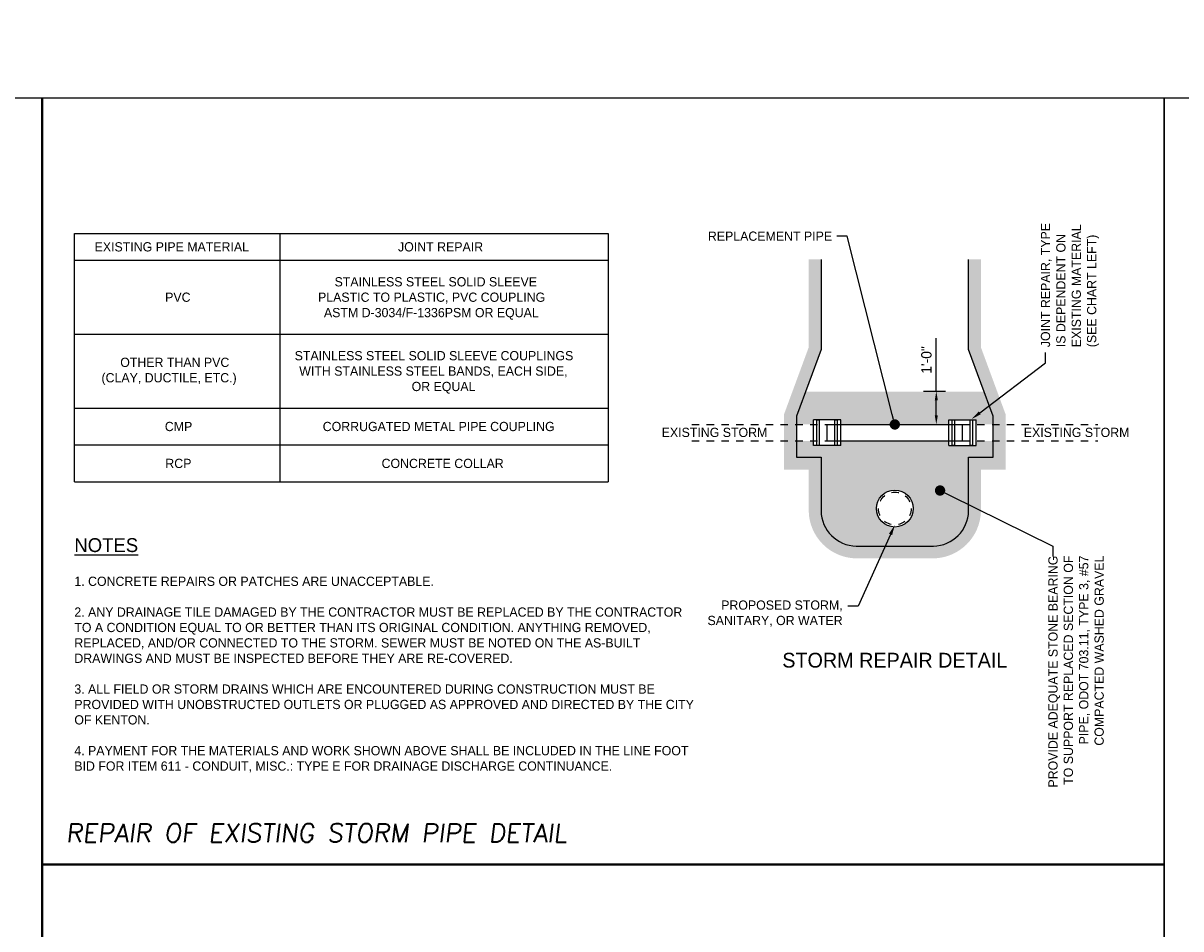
# Model space of a CAD drawing. Header units: feet. Extents: x 6 to 310, y -41 to 128.
# Tile 8 of 48: x 173 to 189, y 13 to 25. Entities that reach past the tile are written whole.
import ezdxf
from ezdxf import colors
from ezdxf.entities.mleader import LeaderData, LeaderLine
from ezdxf.enums import TextEntityAlignment as Align
from ezdxf.math import Vec2, Vec3

# ---------------------------------------------------------------- set-up
doc = ezdxf.new("R2010")
doc.units = ezdxf.units.FT
doc.header["$MEASUREMENT"] = 0
doc.linetypes.add('F', pattern=[0.15000000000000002, 0.1, -0.05])
doc.layers.add('COLUMNS', color=6, linetype='Continuous', plot=False)
for name, color, linetype in [('D-HATCH-PATT', 247, 'Continuous'), ('D-TEXT', 9, 'Continuous'), ('D-TITLE_SUB', 6, 'Continuous'), ('DETAIL', 1, 'Continuous'), ('SH_Border', 7, 'Continuous'), ('SHEET_TXT', 9, 'Continuous')]:
    doc.layers.add(name, color=color, linetype=linetype)
doc.styles.add('SLANTED', font='ROMANS.SHX', dxfattribs={"oblique": 7})
doc.styles.add('Slanted-Normal', font='font31.shx', dxfattribs={"height": 0.14})
doc.styles.get("Standard").update_dxf_attribs({"font": 'ARIAL_0.TTF'})
doc.dimstyles.new('COEC', dxfattribs={"dimscale": 13.9, "dimtxt": 0.18, "dimasz": 0.18, "dimexe": 0.18, "dimexo": 0.0625, "dimgap": 0.09, "dimtad": 1, "dimzin": 0, "dimdsep": 46, "dimtxsty": 'Standard', "dimcen": 0.09, "dimclrd": 256, "dimclre": 256, "dimclrt": 256, "dimaunit": 1, "dimadec": 4, "dimazin": 0, "dimtfac": 1, "dimtofl": 0, "dimtmove": 0, "dimatfit": 3, "dimfxl": 1, "dimtolj": 1, "dimtzin": 0, "dimlwd": -1, "dimlwe": -1, "dimarcsym": 0})

# ---------------------------------------------------------------- blocks, each defined once
blk = doc.blocks.new('*D29')
at = {"layer": 'D-TEXT', "transparency": 16777216}
for p, q in [((185.26209634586, 20.40683743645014), (185.26209634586, 21.1243929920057)), ((185.0887678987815, 20.40683743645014), (185.38809634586, 20.40683743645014)), ((185.26209634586, 20.08119349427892), (185.26209634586, 20.28083743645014))]:
    blk.add_line(p, q, dxfattribs=at)
for points in [[(185.24109634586, 20.28083743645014), (185.28309634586, 20.28083743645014), (185.26209634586, 20.40683743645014)], [(185.24109634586, 20.08119349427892), (185.28309634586, 20.08119349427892), (185.26209634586, 19.95519349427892)]]:
    blk.add_solid(points, dxfattribs=at)
at = {"layer": 'Defpoints', "color": 0, "transparency": 16777216}
for p in [(185.0450178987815, 20.40683743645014), (185.26209634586, 20.40683743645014), (184.8859917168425, 19.95519349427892)]:
    blk.add_point(p, dxfattribs=at)
at = {"layer": 'D-TEXT', "transparency": 16777216, "insert": (185.1290963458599, 20.82861521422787), "char_height": 0.14, "attachment_point": 5, "rotation": 90, "style": 'Slanted-Normal'}
blk.add_mtext('\\A1;1\'-0"', dxfattribs=at)
blk = doc.blocks.new('_Dot')
at = {"color": 0, "linetype": 'ByBlock', "lineweight": -2}
blk.add_line((-0.5, 0), (-1, 0), dxfattribs=at)
at = {"color": 0, "linetype": 'ByBlock', "const_width": 0.5}
blk.add_lwpolyline([(-0.25, 0, 1), (0.25, 0, 1)], format="xyb", close=True, dxfattribs=at)

msp = doc.modelspace()

# ---------------------------------------------------------------- hatches: boundary and pattern name
at = {"layer": 'D-HATCH-PATT'}
h = msp.add_hatch(dxfattribs=at)
h.set_pattern_fill('EARTH', color=256, scale=0.333, angle=45)
h.set_pattern_definition([(45, (188.1517529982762, 25.33935058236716), (0, 0.1177332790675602), [0.08325, -0.08325]), (45, (188.1296780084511, 25.36142557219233), (0, 0.1177332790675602), [0.08325, -0.08325]), (45, (188.1076030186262, 25.3835005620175), (0, 0.1177332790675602), [0.08325, -0.08325]), (135, (188.1076030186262, 25.39821722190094), (-0.1177332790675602, 0), [0.08324999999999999, -0.08324999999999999]), (135, (188.1296780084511, 25.42029221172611), (-0.1177332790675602, 0), [0.08324999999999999, -0.08324999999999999]), (135, (188.1517529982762, 25.44236720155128), (-0.1177332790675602, 0), [0.08324999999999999, -0.08324999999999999])])
edge = h.paths.add_edge_path()
edge.add_line((183.7016981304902, 22.18894882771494), (183.5351981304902, 22.18894882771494))
edge.add_line((183.5351981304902, 22.18894882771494), (183.5351981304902, 20.99945328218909))
edge.add_line((183.5351981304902, 20.99945328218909), (183.2021981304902, 20.09589824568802))
edge.add_line((183.2021981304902, 20.09589824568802), (183.2021981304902, 19.34469349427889))
edge.add_line((183.2021981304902, 19.34469349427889), (183.5351981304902, 19.3446934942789))
edge.add_line((183.5351981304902, 19.34469349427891), (183.5351981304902, 18.78558240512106))
edge.add_arc((184.1895425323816, 18.79706823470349), 0.6544452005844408, 181.0056202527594, 268.9242887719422)
edge.add_line((184.1772562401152, 18.14273837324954), (184.70069813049, 18.14273837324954))
edge.add_line((184.7006981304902, 18.14273837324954), (185.2241400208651, 18.14273837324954))
edge.add_arc((185.2118537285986, 18.79706823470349), 0.6544452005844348, 271.0757112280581, 358.9943797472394)
edge.add_line((185.8661981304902, 18.78558240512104), (185.8661981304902, 19.34469349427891))
edge.add_line((185.8661981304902, 19.34469349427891), (186.1991981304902, 19.34469349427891))
edge.add_line((186.1991981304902, 19.34469349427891), (186.1991981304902, 20.09590691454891))
edge.add_line((186.1991981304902, 20.09590691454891), (185.8661981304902, 20.99918100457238))
edge.add_line((185.8661981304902, 20.99918100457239), (185.8661981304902, 22.18894882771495))
edge.add_line((185.8661981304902, 22.18894882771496), (185.6996981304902, 22.18894882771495))
edge.add_line((185.6996981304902, 22.18894882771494), (185.6996981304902, 20.9694675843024))
edge.add_line((185.6996981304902, 20.9694675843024), (186.0326981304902, 20.06619349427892))
edge.add_line((186.0326981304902, 20.06619349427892), (186.0326981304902, 19.51119349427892))
edge.add_line((186.0326981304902, 19.51119349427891), (185.6996981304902, 19.51119349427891))
edge.add_line((185.6996981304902, 19.51119349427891), (185.6996981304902, 18.78715065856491))
edge.add_arc((185.2118537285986, 18.79706823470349), 0.4879452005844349, 271.24580192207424, 358.83537252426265, ccw=False)
edge.add_line((185.2224624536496, 18.30923837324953), (184.7006981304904, 18.30923837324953))
edge.add_line((184.7006981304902, 18.30923837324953), (184.1789338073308, 18.30923837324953))
edge.add_arc((184.1895425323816, 18.79706823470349), 0.4879452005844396, 181.1646274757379, 268.75419807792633, ccw=False)
edge.add_line((183.7016981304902, 18.7871506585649), (183.7016981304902, 19.5111934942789))
edge.add_line((183.7016981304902, 19.5111934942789), (183.3686981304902, 19.5111934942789))
edge.add_line((183.3686981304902, 19.5111934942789), (183.3686981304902, 20.0661934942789))
edge.add_line((183.3686981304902, 20.06619349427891), (183.7016981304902, 20.96974853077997))
edge.add_line((183.7016981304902, 20.96974853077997), (183.7016981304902, 22.18894882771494))
h = msp.add_hatch(dxfattribs=at)
h.set_pattern_fill('RIPRAP', color=256, scale=0.297321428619, style=0)
h.set_pattern_definition([(0, (181.7180092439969, 23.82147213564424), (0.297321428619, 0.297321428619), [0.0891964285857, -0.10406250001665, 0.01486607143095, -0.0891964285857]), (0, (181.8369378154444, 23.88093642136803), (0.297321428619, 0.297321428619), [0.01486607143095, -0.07433035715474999, 0.05946428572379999, -0.1486607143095]), (0, (181.8815360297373, 23.89580249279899), (0.297321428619, 0.297321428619), [0.01486607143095, -0.2824553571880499]), (0, (181.7477413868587, 23.91066856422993), (0.297321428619, 0.297321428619), [0.05946428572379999, -0.2378571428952]), (0, (181.7180092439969, 23.94040070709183), (0.297321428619, 0.297321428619), [0.0297321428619, -0.2675892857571]), (0, (181.9261342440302, 23.97013284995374), (0.297321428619, 0.297321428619), [0.0297321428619, -0.01486607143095, 0.01486607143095, -0.2378571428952]), (0, (181.8072056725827, 23.98499892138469), (0.297321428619, 0.297321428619), [0.04459821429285, -0.2527232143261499]), (0, (181.7328753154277, 24.01473106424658), (0.297321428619, 0.297321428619), [0.0297321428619, -0.2675892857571]), (0, (181.8518038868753, 24.04446320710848), (0.297321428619, 0.297321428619), [0.01486607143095, -0.0891964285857, 0.04459821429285, -0.1486607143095]), (0, (181.7923396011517, 24.05932927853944), (0.297321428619, 0.297321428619), [0.0297321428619, -0.2675892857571]), (0, (181.8964021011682, 24.07419534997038), (0.297321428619, 0.297321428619), [0.0297321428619, -0.2675892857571]), (0, (181.8369378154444, 24.08906142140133), (0.297321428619, 0.297321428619), [0.0297321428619, -0.2675892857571]), (0, (181.9558663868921, 24.10392749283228), (0.297321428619, 0.297321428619), [0.0297321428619, -0.2675892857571]), (90, (181.703143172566, 23.82147213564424), (-0.2973214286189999, 0.297321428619), [0.05946428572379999, -0.01486607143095, 0.0297321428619, -0.1189285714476, 0.05946428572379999, -0.01486607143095]), (90, (181.7180092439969, 24.01473106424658), (-0.2973214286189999, 0.297321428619), [0.01486607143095, -0.2824553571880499]), (90, (181.7626074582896, 23.92553463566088), (-0.2973214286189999, 0.297321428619), [0.0297321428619, -0.05946428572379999, 0.01486607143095, -0.19325892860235]), (90, (181.7774735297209, 23.97013284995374), (-0.2973214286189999, 0.297321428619), [0.0297321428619, -0.05946428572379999, 0.04459821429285, -0.16352678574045]), (90, (181.8220717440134, 23.89580249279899), (-0.2973214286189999, 0.297321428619), [0.01486607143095, -0.1486607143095, 0.0297321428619, -0.01486607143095, 0.0297321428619, -0.05946428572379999]), (90, (181.8369378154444, 23.86607034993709), (-0.2973214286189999, 0.297321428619), [0.01486607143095, -0.2824553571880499]), (90, (181.8666699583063, 23.95526677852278), (-0.2973214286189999, 0.297321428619), [0.01486607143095, -0.01486607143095, 0.04459821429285, -0.22299107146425]), (90, (181.8815360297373, 23.91066856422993), (-0.2973214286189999, 0.297321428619), [0.0297321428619, -0.1189285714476, 0.01486607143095, -0.01486607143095, 0.01486607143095, -0.10406250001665]), (90, (181.9112681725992, 23.83633820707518), (-0.2973214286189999, 0.297321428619), [0.04459821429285, -0.2527232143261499]), (90, (181.9410003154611, 24.05932927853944), (-0.2973214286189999, 0.297321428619), [0.01486607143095, -0.01486607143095, 0.01486607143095, -0.2527232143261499]), (90, (181.9558663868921, 23.98499892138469), (-0.2973214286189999, 0.297321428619), [0.04459821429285, -0.2527232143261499]), (90, (181.9930315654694, 23.96269981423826), (-0.2973214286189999, 0.297321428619), [0.01486607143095, -0.2824553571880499]), (45, (181.8072056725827, 23.82147213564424), (0, 0.2973214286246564), [0.02102359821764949, -0.3994523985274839]), (45, (181.7774735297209, 24.10392749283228), (0, 0.2973214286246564), [0.02102359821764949, -0.06307079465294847, 0.06307079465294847, -0.273310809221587]), (45, (181.8072056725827, 24.05932927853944), (0, 0.2973214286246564), [0.04204719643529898, -0.1051190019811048, 0.02102359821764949, -0.2522862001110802]), (45, (181.8666699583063, 24.04446320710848), (0, 0.2973214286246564), [0.04204719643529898, -0.1471666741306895, 0.02102359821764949, -0.2102385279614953]), (45, (181.7477413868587, 23.91066856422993), (0, 0.2973214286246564), [0.02102359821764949, -0.3994523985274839]), (45, (181.8220717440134, 23.91066856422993), (0, 0.2973214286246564), [0.06307138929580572, -0.3574046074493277]), (45, (181.8815360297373, 23.94040070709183), (0, 0.2973214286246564), [0.02102359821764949, -0.1261427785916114, 0.02102359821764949, -0.252286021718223]), (45, (181.9261342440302, 23.97013284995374), (0, 0.2973214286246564), [0.04204719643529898, -0.3784288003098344]), (45, (181.985598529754, 23.97013284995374), (0, 0.2973214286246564), [0.04204719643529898, -0.3784288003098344]), (45, (181.985598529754, 23.88093642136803), (0, 0.2973214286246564), [0.02102359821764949, -0.3994523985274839]), (45, (181.9558663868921, 24.02959713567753), (0, 0.2973214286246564), [0.02102359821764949, -0.3994523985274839]), (45, (181.9261342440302, 24.07419534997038), (0, 0.2973214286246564), [0.02102359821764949, -0.3994523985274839]), (45, (181.985598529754, 24.10392749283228), (0, 0.2973214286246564), [0.02102359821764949, -0.3994523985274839]), (45, (181.703143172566, 24.10392749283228), (0, 0.2973214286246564), [0.02102359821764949, -0.3994523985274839]), (45, (181.8518038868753, 23.98499892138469), (0, 0.2973214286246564), [0.02102359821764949, -0.3994523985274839]), (45, (181.8815360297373, 24.10392749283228), (0, 0.2973214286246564), [0.02102359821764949, -0.1471666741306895, 0.02102359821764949, -0.2312621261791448]), (45, (181.7477413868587, 23.94040070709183), (0, 0.2973214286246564), [0.04204719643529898, -0.3784288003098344]), (45, (181.7477413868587, 24.01473106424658), (0, 0.2973214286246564), [0.06307079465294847, -0.3574052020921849]), (135, (181.7180092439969, 23.94040070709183), (-0.2973214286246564, 0), [0.03153688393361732, -0.3889391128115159]), (135, (181.8815360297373, 23.92553463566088), (-0.2973214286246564, 0), [0.02102359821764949, -0.3994523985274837]), (135, (181.9707324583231, 23.97013284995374), (-0.2973214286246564, 0), [0.02102359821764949, -0.3994523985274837]), (135, (181.8666699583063, 24.02959713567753), (-0.2973214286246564, 0), [0.02102359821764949, -0.3994523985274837]), (135, (181.8815360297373, 24.07419534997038), (-0.2973214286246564, 0), [0.02102359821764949, -0.3994523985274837]), (135, (181.8369378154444, 24.08906142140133), (-0.2973214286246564, 0), [0.02102359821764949, -0.3994523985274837]), (135, (181.8964021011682, 24.07419534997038), (-0.2973214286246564, 0), [0.02102359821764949, -0.3994523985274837]), (135, (181.7180092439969, 23.89580249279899), (-0.2973214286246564, 0), [0.02102359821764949, -0.3994523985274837]), (135, (181.7774735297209, 23.99986499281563), (-0.2973214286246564, 0), [0.02102359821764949, -0.3994523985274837]), (135, (181.7774735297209, 23.91066856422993), (-0.2973214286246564, 0), [0.04204719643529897, -0.3784288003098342]), (135, (181.8369378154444, 23.88093642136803), (-0.2973214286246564, 0), [0.04204719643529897, -0.3784288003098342]), (135, (181.9558663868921, 24.04446320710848), (-0.2973214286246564, 0), [0.04204719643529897, -0.3784288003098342]), (135, (181.8666699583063, 23.97013284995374), (-0.2973214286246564, 0), [0.02102359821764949, -0.3994523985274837]), (135, (181.9112681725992, 23.88093642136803), (-0.2973214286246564, 0), [0.04204719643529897, -0.2522855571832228, 0.02102359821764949, -0.105119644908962]), (135, (181.7328753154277, 24.01473106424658), (-0.2973214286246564, 0), [0.04204719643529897, -0.08409519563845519, 0.04204719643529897, -0.2522864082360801]), (135, (181.703143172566, 23.85120427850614), (-0.2973214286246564, 0), [0.04204125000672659, -0.1051328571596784, 0.04204125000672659, -0.1051328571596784, 0.02102062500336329, -0.10510715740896]), (26.56505118, (181.8072056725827, 23.91066856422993), (0.297321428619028, 1.51630218e-11), [0.0664810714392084, -0.0332405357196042, 0.0332405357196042, -0.5318687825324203]), (26.56505118, (181.8518038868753, 24.08906142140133), (0.297321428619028, 1.51630218e-11), [0.0664810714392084, -0.5983498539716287]), (26.56505118, (181.8518038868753, 23.88093642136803), (0.297321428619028, 1.51630218e-11), [0.0332405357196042, -0.6315903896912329]), (26.56505118, (181.7180092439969, 23.89580249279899), (0.297321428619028, 1.51630218e-11), [0.0332405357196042, -0.6315903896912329]), (26.56505118, (181.7774735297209, 23.97013284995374), (0.297321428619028, 1.51630218e-11), [0.0332405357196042, -0.6315903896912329]), (26.56505118, (181.7180092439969, 23.99986499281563), (0.297321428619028, 1.51630218e-11), [0.0332405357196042, -0.6315903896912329]), (63.43494882, (181.7626074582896, 24.02959713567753), (1.51630218e-11, 0.297321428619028), [0.03324053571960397, -0.6315903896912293]), (63.43494882, (181.8666699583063, 24.02959713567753), (1.51630218e-11, 0.297321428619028), [0.03324053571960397, -0.6315903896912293]), (63.43494882, (181.8964021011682, 23.82147213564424), (1.51630218e-11, 0.297321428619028), [0.03324053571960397, -0.6315903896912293]), (63.43494882, (181.703143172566, 23.98499892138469), (1.51630218e-11, 0.297321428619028), [0.03324053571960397, -0.6315903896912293]), (63.43494882, (181.8220717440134, 23.83633820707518), (1.51630218e-11, 0.297321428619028), [0.03324053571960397, -0.2326837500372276, 0.03324053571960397, -0.3656661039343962]), (116.56505118, (181.7774735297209, 24.08906142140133), (-1.51630218e-11, 0.297321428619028), [0.0332405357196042, -0.6315903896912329]), (116.56505118, (181.9558663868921, 24.02959713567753), (-1.51630218e-11, 0.297321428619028), [0.0332405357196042, -0.6315903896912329]), (116.56505118, (181.8220717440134, 24.08906142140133), (-1.51630218e-11, 0.297321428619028), [0.0332405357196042, -0.6315903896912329]), (116.56505118, (181.703143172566, 23.92553463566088), (-1.51630218e-11, 0.297321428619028), [0.0332405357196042, -0.6315903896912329]), (153.43494882, (181.9261342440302, 23.88093642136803), (-0.297321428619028, 1.51630884e-11), [0.0332405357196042, -0.6315903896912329]), (153.43494882, (181.985598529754, 23.95526677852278), (-0.297321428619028, 1.51630884e-11), [0.0332405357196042, -0.6315903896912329]), (153.43494882, (181.8072056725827, 23.98499892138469), (-0.297321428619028, 1.51630884e-11), [0.0332405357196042, -0.6315903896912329]), (153.43494882, (181.8518038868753, 24.04446320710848), (-0.297321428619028, 1.51630884e-11), [0.0332405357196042, -0.6315903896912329]), (153.43494882, (181.9558663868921, 24.10392749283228), (-0.297321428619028, 1.51630884e-11), [0.0332405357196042, -0.6315903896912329]), (153.43494882, (181.7477413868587, 23.82147213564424), (-0.297321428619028, 1.51630884e-11), [0.0498608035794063, -0.6149701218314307])])
h.paths.add_polyline_path([(185.909933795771, 20.39919602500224), (183.4914242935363, 20.39919602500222), (183.3686981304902, 20.06619349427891), (183.3686981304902, 19.95519602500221), (183.6010893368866, 19.95519602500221), (183.6010893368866, 20.01648216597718), (183.9688061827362, 20.01648216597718), (183.9688061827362, 19.95519602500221), (185.4325893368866, 19.95519602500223), (185.4325893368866, 20.01648216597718), (185.8003061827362, 20.01648216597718), (185.8003061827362, 19.95519602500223), (186.0326981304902, 19.95519602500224), (186.0326981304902, 20.06619349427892)])
edge = h.paths.add_edge_path()
edge.add_line((185.6996981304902, 19.51119349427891), (186.0326981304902, 19.51119349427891))
edge.add_line((186.0326981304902, 19.51119349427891), (186.0326981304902, 19.73319602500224))
edge.add_line((186.0326981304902, 19.73319602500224), (185.8003061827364, 19.73319602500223))
edge.add_line((185.8003061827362, 19.73319602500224), (185.8003061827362, 19.67190988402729))
edge.add_line((185.8003061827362, 19.67190988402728), (185.4325893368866, 19.67190988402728))
edge.add_line((185.4325893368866, 19.67190988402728), (185.4325893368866, 19.73319602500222))
edge.add_line((185.4325893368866, 19.73319602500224), (183.9688061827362, 19.73319602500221))
edge.add_line((183.9688061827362, 19.73319602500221), (183.9688061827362, 19.67190988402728))
edge.add_line((183.9688061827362, 19.67190988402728), (183.6010893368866, 19.67190988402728))
edge.add_line((183.6010893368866, 19.67190988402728), (183.6010893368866, 19.73319602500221))
edge.add_line((183.6010893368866, 19.73319602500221), (183.36869813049, 19.73319602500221))
edge.add_line((183.3686981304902, 19.73319602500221), (183.3686981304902, 19.5111934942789))
edge.add_line((183.3686981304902, 19.5111934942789), (183.7016981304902, 19.5111934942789))
edge.add_line((183.7016981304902, 19.5111934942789), (183.7016981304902, 18.7871506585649))
edge.add_arc((184.1895425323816, 18.79706823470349), 0.4879452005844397, 181.1646274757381, 268.7541980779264)
edge.add_line((184.1789338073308, 18.30923837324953), (184.7006981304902, 18.30923837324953))
edge.add_line((184.7006981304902, 18.30923837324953), (185.2224624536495, 18.30923837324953))
edge.add_arc((185.2118537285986, 18.79706823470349), 0.4879452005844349, 271.2458019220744, 358.8353725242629)
edge.add_line((185.6996981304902, 18.7871506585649), (185.6996981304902, 19.51119349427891))
edge = h.paths.add_edge_path(flags=16)
edge.add_arc((184.7006977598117, 18.81744602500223), 0.24975, -180, 0, ccw=False)
edge.add_arc((184.7006977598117, 18.81744602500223), 0.24975, 0, 180, ccw=False)

# ---------------------------------------------------------------- linework, layer by layer
at = {"layer": 'COLUMNS', "color": 3, "flags": 128}
for points in [[(157.9725199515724, 3.624450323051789), (157.9725199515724, 24.37445032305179), (188.3475199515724, 24.37445032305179), (188.3475199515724, 3.624450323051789)], [(188.3475199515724, 3.624450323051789), (188.3475199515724, 24.37445032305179), (218.7225199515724, 24.37445032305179), (218.7225199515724, 3.624450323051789)]]:
    msp.add_lwpolyline(points, close=True, dxfattribs=at)
at = {"layer": 'D-HATCH-PATT', "color": 200, "linetype": 'F'}
for p, q in [((181.9534481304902, 19.95519349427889), (183.7849481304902, 19.9551934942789)), ((185.6164481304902, 19.95519349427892), (187.4479481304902, 19.95519349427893)), ((181.9534481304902, 19.73319349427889), (183.7849481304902, 19.7331934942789)), ((185.6164481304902, 19.73319349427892), (187.4479481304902, 19.73319349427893))]:
    msp.add_line(p, q, dxfattribs=at)
at = {"layer": 'D-TEXT', "flags": 128}
for points in [[(173.598740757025, 19.17801580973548), (173.598740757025, 22.5413937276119)], [(173.598740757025, 22.5413937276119), (180.8201197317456, 22.5413937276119)], [(176.3825030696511, 19.17801580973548), (176.3825030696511, 22.5413937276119)], [(180.8201197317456, 22.5413937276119), (180.8201197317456, 19.17801580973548)], [(173.598740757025, 22.17801580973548), (180.8201197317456, 22.17801580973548)], [(173.598740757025, 21.17801580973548), (180.8201197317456, 21.17801580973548)], [(173.598740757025, 20.17801580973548), (180.8201197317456, 20.17801580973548)], [(173.598740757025, 19.67801580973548), (180.8201197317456, 19.67801580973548)], [(173.598740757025, 19.17801580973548), (180.8201197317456, 19.17801580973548)]]:
    msp.add_lwpolyline(points, dxfattribs=at)
at = {"layer": 'DETAIL'}
for p, q in [((183.9688065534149, 20.01647963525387), (183.6010897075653, 20.01647963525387)), ((183.6010897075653, 19.95519349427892), (183.6010897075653, 20.01647963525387)), ((183.6010897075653, 19.73319349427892), (183.6010897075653, 19.95519349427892)), ((183.6439900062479, 19.95519349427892), (183.6439900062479, 20.01647963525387)), ((183.6439900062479, 19.73319349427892), (183.6439900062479, 19.95519349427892)), ((183.6807616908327, 19.95519349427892), (183.6807616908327, 20.01647963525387)), ((183.6807616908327, 19.73319349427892), (183.6807616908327, 19.95519349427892)), ((183.7849481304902, 19.73319349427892), (183.7849481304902, 19.95519349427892)), ((183.8891345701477, 19.95519349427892), (183.8891345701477, 20.01647963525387)), ((183.8891345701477, 19.73319349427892), (183.8891345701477, 19.95519349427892)), ((183.9259062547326, 19.95519349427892), (183.9259062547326, 20.01647963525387)), ((183.9259062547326, 19.73319349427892), (183.9259062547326, 19.95519349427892)), ((183.9688065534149, 19.95519349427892), (183.9688065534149, 20.01647963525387)), ((183.9688065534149, 19.73319349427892), (183.9688065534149, 19.95519349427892)), ((185.4325897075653, 20.01647963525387), (185.8003065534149, 20.01647963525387)), ((185.4325897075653, 19.95519349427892), (185.4325897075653, 20.01647963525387)), ((185.4325897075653, 19.73319349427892), (185.4325897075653, 19.95519349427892)), ((185.4754900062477, 19.95519349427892), (185.4754900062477, 20.01647963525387)), ((185.4754900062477, 19.73319349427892), (185.4754900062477, 19.95519349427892)), ((185.5122616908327, 19.95519349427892), (185.5122616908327, 20.01647963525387)), ((185.5122616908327, 19.73319349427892), (185.5122616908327, 19.95519349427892)), ((185.6164481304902, 19.73319349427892), (185.6164481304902, 19.95519349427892)), ((185.7206345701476, 19.95519349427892), (185.7206345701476, 20.01647963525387)), ((185.7206345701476, 19.73319349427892), (185.7206345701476, 19.95519349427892)), ((185.7574062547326, 19.95519349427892), (185.7574062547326, 20.01647963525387)), ((185.7574062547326, 19.73319349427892), (185.7574062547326, 19.95519349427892)), ((185.8003065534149, 19.95519349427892), (185.8003065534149, 20.01647963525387)), ((185.8003065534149, 19.73319349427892), (185.8003065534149, 19.95519349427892)), ((183.6010897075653, 19.67190735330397), (183.6010897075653, 19.73319349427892)), ((183.9688065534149, 19.67190735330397), (183.6010897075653, 19.67190735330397)), ((183.6439900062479, 19.67190735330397), (183.6439900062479, 19.73319349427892)), ((183.6807616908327, 19.67190735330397), (183.6807616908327, 19.73319349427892)), ((183.8891345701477, 19.67190735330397), (183.8891345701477, 19.73319349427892)), ((183.9259062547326, 19.67190735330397), (183.9259062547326, 19.73319349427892)), ((183.9688065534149, 19.67190735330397), (183.9688065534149, 19.73319349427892)), ((185.4325897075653, 19.67190735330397), (185.4325897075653, 19.73319349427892)), ((185.4325897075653, 19.67190735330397), (185.8003065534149, 19.67190735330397)), ((185.4754900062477, 19.67190735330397), (185.4754900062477, 19.73319349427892)), ((185.5122616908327, 19.67190735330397), (185.5122616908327, 19.73319349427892)), ((185.7206345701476, 19.67190735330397), (185.7206345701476, 19.73319349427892)), ((185.7574062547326, 19.67190735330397), (185.7574062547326, 19.73319349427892)), ((185.8003065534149, 19.67190735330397), (185.8003065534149, 19.73319349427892))]:
    msp.add_line(p, q, dxfattribs=at)
at = {"layer": 'DETAIL', "linetype": 'Continuous'}
for p, q in [((183.7849481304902, 19.9551934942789), (185.6164481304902, 19.95519349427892)), ((183.7849481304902, 19.7331934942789), (185.6164481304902, 19.73319349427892))]:
    msp.add_line(p, q, dxfattribs=at)
msp.add_lwpolyline([(183.7016981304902, 22.18894882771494), (183.7016981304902, 20.96974853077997), (183.3686981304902, 20.06619349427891), (183.3686981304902, 19.5111934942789), (183.7016981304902, 19.5111934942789), (183.7016981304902, 18.7871506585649, 0.4019445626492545), (184.1789338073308, 18.30923837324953), (184.7006981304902, 18.30923837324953), (185.2224624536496, 18.30923837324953, 0.4019445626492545), (185.6996981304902, 18.7871506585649), (185.6996981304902, 19.51119349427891), (186.0326981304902, 19.51119349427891), (186.0326981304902, 20.06619349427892), (185.6996981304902, 20.9694675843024), (185.6996981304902, 22.18894882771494)], format="xyb", dxfattribs=at)
at = {"layer": 'DETAIL', "const_width": 0.03677168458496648}
for points in [[(183.6623758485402, 20.00849455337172), (183.6623758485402, 20.02688039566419)], [(183.9075204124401, 20.00849455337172), (183.9075204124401, 20.02688039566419)], [(185.4938758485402, 20.00849455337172), (185.4938758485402, 20.02688039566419)], [(185.7390204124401, 20.00849455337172), (185.7390204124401, 20.02688039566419)], [(183.6623758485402, 19.66299240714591), (183.6623758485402, 19.68137824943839)], [(183.9075204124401, 19.66299240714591), (183.9075204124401, 19.68137824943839)], [(185.4938758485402, 19.66299240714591), (185.4938758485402, 19.68137824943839)], [(185.7390204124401, 19.66299240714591), (185.7390204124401, 19.68137824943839)]]:
    msp.add_lwpolyline(points, dxfattribs=at)
at = {"layer": 'DETAIL', "linetype": 'Continuous'}
msp.add_circle((184.7006981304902, 18.81744349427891), 0.2497499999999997, dxfattribs=at)
at = {"layer": 'DETAIL', "linetype": 'F', "ltscale": 0.05}
msp.add_circle((184.7006981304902, 18.81744349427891), 0.2219999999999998, dxfattribs=at)
at = {"layer": 'SH_Border', "const_width": 0.03}
for points in [[(173.1600199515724, 24.37445032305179), (173.1600199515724, 3.624450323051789)], [(188.3475199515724, 13.99945032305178), (173.1600199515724, 13.99945032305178)]]:
    msp.add_lwpolyline(points, dxfattribs=at)

# ---------------------------------------------------------------- texts
at = {"layer": 'D-TEXT', "style": 'Slanted-Normal'}
for s, p in [('EXISTING PIPE MATERIAL', (173.8690941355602, 22.29720476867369)), ('JOINT REPAIR', (177.9763114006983, 22.29720476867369)), ('STAINLESS STEEL SOLID SLEEVE', (177.1171844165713, 21.82384914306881)), ('PVC', (174.8239552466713, 21.61551580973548)), ('PLASTIC TO PLASTIC, PVC COUPLING', (176.893474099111, 21.61551580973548)), ('ASTM D-3034/F-1336PSM OR EQUAL', (176.9733352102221, 21.40718247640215)), ('OTHER THAN PVC', (174.2163163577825, 20.73357136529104)), ('STAINLESS STEEL SOLID SLEEVE COUPLINGS', (176.5770058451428, 20.82384914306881)), ('WITH STAINLESS STEEL BANDS, EACH SIDE,', (176.6390098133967, 20.61551580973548)), ('(CLAY, DUCTILE, ETC.)', (173.9623481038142, 20.52523803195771)), ('OR EQUAL', (178.1603391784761, 20.40718247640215)), ('CMP', (174.8199869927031, 19.86551580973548)), ('CORRUGATED METAL PIPE COUPLING', (176.9569661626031, 19.86551580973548)), ('RCP', (174.8264354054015, 19.36551580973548)), ('CONCRETE COLLAR', (177.7535931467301, 19.36551580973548))]:
    msp.add_text(s, height=0.125, dxfattribs=at).set_placement(p)
at = {"layer": 'D-TEXT', "char_height": 0.125, "width": 1.529662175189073, "attachment_point": 5, "style": 'Slanted-Normal'}
for insert in [(182.2602364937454, 19.84723656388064), (187.1614502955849, 19.84723656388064)]:
    msp.add_mtext('EXISTING STORM', dxfattribs=dict(at, insert=insert))
at = {"layer": 'D-TEXT', "insert": (173.5947787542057, 18.41632790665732), "char_height": 0.125, "width": 8.47903873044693, "attachment_point": 1}
msp.add_mtext('\\A1;{\\Ffont31|c0;\\H1.5x;\\LNOTES\\H0.66667x;\\P\\P\\l1. CONCRETE REPAIRS OR PATCHES ARE UNACCEPTABLE. \\P\\P2. ANY DRAINAGE TILE DAMAGED BY THE CONTRACTOR MUST BE REPLACED BY THE CONTRACTOR TO A CONDITION EQUAL TO OR BETTER THAN ITS ORIGINAL CONDITION. ANYTHING REMOVED, REPLACED, AND/OR CONNECTED TO THE STORM. SEWER MUST BE NOTED ON THE AS-BUILT DRAWINGS AND MUST BE INSPECTED BEFORE THEY ARE RE-COVERED. \\P\\P3. ALL FIELD OR STORM DRAINS WHICH ARE ENCOUNTERED DURING CONSTRUCTION MUST BE PROVIDED WITH UNOBSTRUCTED OUTLETS OR PLUGGED AS APPROVED AND DIRECTED BY THE CITY OF KENTON. \\P\\P4. PAYMENT FOR THE MATERIALS AND WORK SHOWN ABOVE SHALL BE INCLUDED IN THE LINE FOOT BID FOR ITEM 611 - CONDUIT, MISC.: TYPE E FOR DRAINAGE DISCHARGE CONTINUANCE.}', dxfattribs=at)
at = {"layer": 'D-TITLE_SUB', "insert": (184.7006981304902, 16.86499643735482), "char_height": 0.2, "attachment_point": 2, "style": 'Slanted-Normal'}
msp.add_mtext('STORM REPAIR DETAIL', dxfattribs=at)
at = {"layer": 'SHEET_TXT', "color": 3, "style": 'SLANTED', "oblique": 7}
msp.add_text('REPAIR OF EXISTING STORM PIPE DETAIL', height=0.25, dxfattribs=at).set_placement((173.4805706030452, 14.55163397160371), align=Align.TOP_LEFT)

# ---------------------------------------------------------------- dimensions: what is measured, and where the dimension line sits
at = {"layer": 'D-TEXT'}
dim = msp.add_linear_dim(base=(185.26209634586, 20.40683743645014), p1=(184.8859917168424, 19.95519349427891), p2=(185.0450178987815, 20.40683743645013), angle=90, text='1\'-0"', dimstyle='COEC', override={"dimscale": 0.7, "dimtxt": 0.125, "dimtxsty": 'Slanted-Normal', "dimse1": 1}, dxfattribs=at)
dim.commit()
dim.dimension.update_dxf_attribs({"geometry": '*D29', "text_midpoint": (185.26209634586, 20.82861521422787), "dimtype": 160})

# ---------------------------------------------------------------- leaders
at = {"layer": 'D-TEXT', "linetype": 'Continuous'}
ml = msp.add_multileader_mtext('Standard', dxfattribs=at)
ml.set_content('JOINT REPAIR, TYPE \\PIS DEPENDENT ON \\PEXISTING MATERIAL \\P(SEE CHART LEFT)', color=256, style='Slanted-Normal')
ml.set_leader_properties(color=256, linetype='ByLayer', lineweight=-1)
ml.build(insert=Vec2(0, 0))
ml.multileader.update_dxf_attribs({"dogleg_length": 0.14, "arrow_head_size": 0.14})
ctx = ml.context
ctx.base_point, ctx.char_height, ctx.arrow_head_size, ctx.landing_gap_size, ctx.plane_origin, ctx.plane_x_axis, ctx.plane_y_axis = Vec3(186.7399996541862, 20.93106988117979), 0.125, 0.14, 0.07, Vec3(185.6510704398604, 24.92460443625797), Vec3(6.123233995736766e-17, 1), Vec3(-1, 6.123233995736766e-17)
notes = []
notes.append((ctx, [(0, (1, 1, 0), (186.7399996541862, 20.79106988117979), (6.123233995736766e-17, 1), 0.14, [(0, [(185.7390204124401, 20.02688039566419)], 0, [])])]))
ctx.mtext.insert, ctx.mtext.text_direction, ctx.mtext.rotation, ctx.mtext.width, ctx.mtext.flow_direction = Vec3(186.6774996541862, 21.0010698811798), Vec3(6.123233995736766e-17, 1), 1.570796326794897, 4.385814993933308, 5
ml = msp.add_multileader_mtext('Standard', dxfattribs=at)
ml.set_content('REPLACEMENT PIPE', color=256, style='Slanted-Normal')
ml.set_leader_properties(color=256, linetype='ByLayer', lineweight=-1)
ml.set_arrow_properties(name='DOT')
ml.build(insert=Vec2(0, 0))
ml.multileader.update_dxf_attribs({"dogleg_length": 0.14, "arrow_head_size": 0.14})
ctx = ml.context
ctx.base_point, ctx.char_height, ctx.arrow_head_size, ctx.landing_gap_size, ctx.plane_origin = Vec3(182.0348533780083, 22.50405591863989), 0.125, 0.14, 0.07, Vec3(182.7878618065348, 23.28103636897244)
ctx.text_align_type = 2
notes.append((ctx, [(1, (1, 1, 0), (184.0549327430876, 22.50405591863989), (-1, 0), 0.14, [(0, [(184.7006981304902, 19.95519349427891)], 0, [])])]))
ctx.mtext.insert, ctx.mtext.alignment, ctx.mtext.flow_direction = Vec3(183.8517242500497, 22.56655591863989), 3, 5
at = {"layer": 'D-TEXT'}
ml = msp.add_multileader_mtext('Standard', dxfattribs=at)
ml.set_content('PROVIDE ADEQUATE STONE BEARING \\PTO SUPPORT REPLACED SECTION OF \\PPIPE, ODOT 703.11, TYPE 3, #57  \\PCOMPACTED WASHED GRAVEL', color=256, style='Slanted-Normal')
ml.set_leader_properties(color=256, linetype='ByLayer', lineweight=-1)
ml.set_arrow_properties(name='DOT')
ml.build(insert=Vec2(0, 0))
ml.multileader.update_dxf_attribs({"dogleg_length": 0.14, "arrow_head_size": 0.14})
ctx = ml.context
ctx.base_point, ctx.char_height, ctx.arrow_head_size, ctx.landing_gap_size, ctx.plane_origin, ctx.plane_x_axis, ctx.plane_y_axis = Vec3(186.8414052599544, 14.68731127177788), 0.125, 0.14, 0.07, Vec3(184.7512757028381, 15.98314144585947), Vec3(6.123233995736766e-17, 1), Vec3(-1, 6.123233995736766e-17)
ctx.text_align_type = 2
notes.append((ctx, [(1, (1, 1, 0), (186.8414052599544, 18.3065969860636), (-6.123233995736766e-17, -1), 0.14, [(0, [(185.313351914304, 19.06149118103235)], 0, [])])]))
ctx.mtext.insert, ctx.mtext.text_direction, ctx.mtext.rotation, ctx.mtext.width, ctx.mtext.alignment, ctx.mtext.flow_direction = Vec3(186.7789052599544, 18.18059620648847), Vec3(6.123233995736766e-17, 1), 1.570796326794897, 4.833791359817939, 3, 5
at = {"layer": 'D-TEXT', "linetype": 'Continuous'}
ml = msp.add_multileader_mtext('Standard', dxfattribs=at)
ml.set_content('\\A1;PROPOSED STORM,\\PSANITARY, OR WATER', color=256, style='Slanted-Normal')
ml.set_leader_properties(color=256, linetype='ByLayer', lineweight=-1)
ml.build(insert=Vec2(0, 0))
ml.multileader.update_dxf_attribs({"dogleg_length": 0.14, "arrow_head_size": 0.14})
ctx = ml.context
ctx.base_point, ctx.char_height, ctx.arrow_head_size, ctx.landing_gap_size, ctx.plane_origin = Vec3(181.9720215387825, 17.49714903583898), 0.125, 0.14, 0.07, Vec3(184.5450915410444, 18.27490721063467)
ctx.text_align_type = 2
notes.append((ctx, [(1, (1, 1, 0), (184.2044024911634, 17.49714903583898), (-1, 0), 0.14, [(0, [(184.7006981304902, 18.59544349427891)], 0, [])])]))
ctx.mtext.insert, ctx.mtext.alignment, ctx.mtext.flow_direction = Vec3(183.9944024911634, 17.57353792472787), 3, 5
for ctx, leaders in notes:
    for number, flags, end, landing, length, lines in leaders:
        leader = LeaderData()
        leader.index, (leader.has_last_leader_line, leader.has_dogleg_vector, leader.attachment_direction) = number, flags
        leader.last_leader_point, leader.dogleg_vector, leader.dogleg_length = Vec3(end), Vec3(landing), length
        for number, points, colour, breaks in lines:
            line = LeaderLine()
            line.index, line.vertices, line.color, line.breaks = number, Vec3.list(points), colors.encode_raw_color(colour), breaks
            leader.lines.append(line)
        ctx.leaders.append(leader)

doc.saveas('drawing.dxf')
